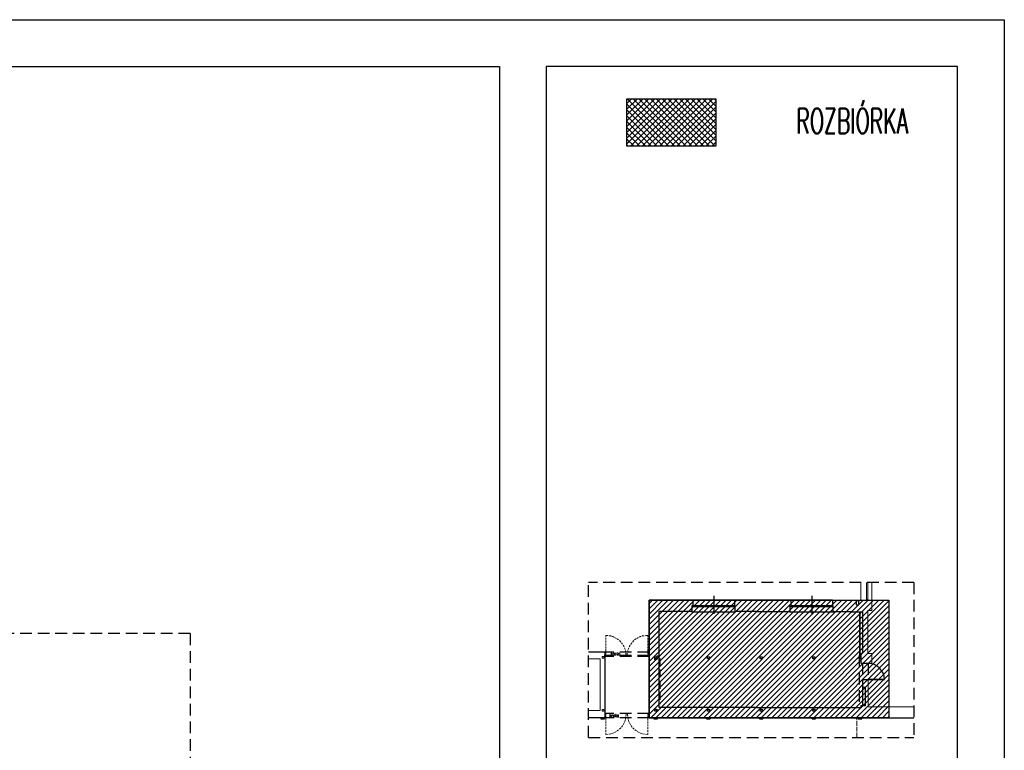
# Model space of a CAD drawing. Extents: x 678233 to 771511, y -128679 to -91169.
# Tile 48 of 62: x 763115 to 763955, y -94531 to -93908. Entities that reach past the tile are written whole.
import ezdxf
from ezdxf.enums import TextEntityAlignment as Align

# ---------------------------------------------------------------- set-up
doc = ezdxf.new("R2010")
doc.units = 0
doc.linetypes.add('DASHED', pattern=[0.75, 0.5, -0.25])
doc.linetypes.add('HIDDEN', pattern=[9.525, 6.35, -3.175])
doc.layers.get('Defpoints').update_dxf_attribs({"linetype": 'CONTINUOUS'})
for name, color, linetype in [('1_WYBURZENIA', 40, 'CONTINUOUS'), ('DRZWI', 2, 'CONTINUOUS'), ('hatch', 8, 'CONTINUOUS'), ('MEBLE', 4, 'CONTINUOUS'), ('OKNA', 4, 'CONTINUOUS'), ('PDF_686_ZS31_Felińskiego13_XRF_Parter$PR-ściany', 7, 'CONTINUOUS'), ('PDF_686_ZS31_Felińskiego13_XRF_Parter$SC-SLUPY', 7, 'CONTINUOUS'), ('PDF_686_ZS31_Felińskiego13_XRF_Parter$SCIANY', 7, 'CONTINUOUS'), ('PRZEKROJOWE', 7, 'CONTINUOUS'), ('PRZERYWANA', 9, 'DASHED'), ('tabelka', 2, 'CONTINUOUS'), ('WIDOKOWE', 2, 'CONTINUOUS'), ('wyburzenia', 3, 'CONTINUOUS')]:
    doc.layers.add(name, color=color, linetype=linetype)
for name, color, linetype, true_color in [('PDF_686_ZS31_Felińskiego13_XRF_Parter$IA_1_widok', 9, 'CONTINUOUS', 0x808080), ('PDF_686_ZS31_Felińskiego13_XRF_Parter$OKNA', 9, 'CONTINUOUS', 0x808080), ('PDF_686_ZS31_Felińskiego13_XRF_Parter$powzabudowy', 9, 'CONTINUOUS', 0x808080), ('PDF_686_ZS31_Felińskiego13_XRF_Parter$TEKST', 9, 'CONTINUOUS', 0x808080), ('PDF_686_ZS31_Felińskiego13_XRF_Parter$widok', 9, 'CONTINUOUS', 0x808080), ('PDF_686_ZS31_Felińskiego13_XRF_Parter$widoki', 9, 'CONTINUOUS', 0x808080)]:
    doc.layers.add(name, color=color, linetype=linetype, true_color=true_color)
doc.styles.add('ROMANTS', font='ROMANS.shx', dxfattribs={"width": 0.6})

msp = doc.modelspace()

# ---------------------------------------------------------------- hatches: boundary and pattern name
at = {"layer": 'hatch'}
h = msp.add_hatch(dxfattribs=at)
h.set_pattern_fill('ANSI31', color=256)
h.set_pattern_definition([(45, (4749.887, 13.7464), (-2.24506403, 2.24506403), [])])
h.paths.add_polyline_path([(763651.99, -94403.23), (763856.46, -94403.23), (763856.46, -94503.5), (763651.99, -94503.5)])
at = {"layer": 'wyburzenia'}
h = msp.add_hatch(dxfattribs=at)
h.set_pattern_fill('_USER', color=256, scale=3.5, angle=45, style=0, double=1, pattern_type=0)
h.set_pattern_definition([(45, (523520.4078, -71829.6135), (-2.474873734, 2.474873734), []), (135, (523520.4078, -71829.6135), (-2.474873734, -2.474873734), [])])
h.paths.add_polyline_path([(763633.01, -93975.42), (763708.93, -93975.42), (763708.93, -94015.88), (763633.01, -94015.88)])

# ---------------------------------------------------------------- linework, layer by layer
at = {"layer": '1_WYBURZENIA'}
msp.add_lwpolyline([(763651.99, -94403.23), (763856.46, -94403.23), (763856.46, -94503.5), (763651.99, -94503.5)], close=True, dxfattribs=at)
at = {"layer": 'Defpoints'}
for p, q in [((763689.34, -94403.23), (763689.34, -94407.73)), ((763724.89, -94403.23), (763724.89, -94407.73)), ((763772.89, -94403.23), (763772.89, -94407.73)), ((763808.44, -94403.23), (763808.44, -94407.73)), ((763830.94, -94407.13), (763830.94, -94403.23)), ((763830.94, -94403.23), (763832.53, -94403.23)), ((763725.46, -94412.83), (763725.46, -94407.73)), ((763809.01, -94412.83), (763809.01, -94407.73)), ((763834.06, -94457), (763841.82, -94457)), ((763836.31, -94477.55), (763836.31, -94493.38)), ((763762.26, -94494.8), (763799.99, -94494.8)), ((763831.06, -94494.8), (763832.41, -94494.8)), ((763836.31, -94493.38), (763832.41, -94493.38)), ((763832.41, -94493.38), (763832.41, -94494.8))]:
    msp.add_line(p, q, dxfattribs=at)
msp.add_lwpolyline([(761854.91, -93907.99), (763954.91, -93907.99), (763954.91, -95392.99), (761854.91, -95392.99)], close=True, dxfattribs=at)
at = {"layer": 'DRZWI'}
for p, q in [((763838.66, -94470.49), (763852.69, -94470.49)), ((763838.66, -94470.8), (763852.69, -94470.8))]:
    msp.add_line(p, q, dxfattribs=at)
msp.add_arc((763838.66, -94471.12), 14.03, 1.29788, 89.98961, dxfattribs=at)
at = {"layer": 'MEBLE', "color": 8, "linetype": 'HIDDEN'}
for p, q in [((763661.16, -94452.85), (763661.16, -94472.35)), ((763661.16, -94472.35), (763661.16, -94491.85))]:
    msp.add_line(p, q, dxfattribs=at)
at = {"layer": 'MEBLE'}
msp.add_lwpolyline([(763831.81, -94451.6), (763831.81, -94451.6), (763831.81, -94413.13), (763831.81, -94413.13)], close=True, dxfattribs=at)
at = {"layer": 'OKNA'}
for p, q in [((763707.12, -94399.47), (763707.12, -94414.73)), ((763790.67, -94399.47), (763790.67, -94414.73)), ((763688.78, -94407.73), (763725.46, -94407.73)), ((763688.78, -94408.63), (763725.46, -94408.63)), ((763772.33, -94407.73), (763809.01, -94407.73)), ((763772.33, -94408.63), (763809.01, -94408.63))]:
    msp.add_line(p, q, dxfattribs=at)
at = {"layer": 'PDF_686_ZS31_Felińskiego13_XRF_Parter$IA_1_widok', "lineweight": 0}
msp.add_lwpolyline([(763841.82, -94403.58), (763841.82, -94388)], dxfattribs=at)
at = {"layer": 'PDF_686_ZS31_Felińskiego13_XRF_Parter$OKNA', "lineweight": 0}
for points in [[(763837.49, -94403.19), (763837.49, -94388)], [(763837.49, -94403.58), (763837.49, -94388)], [(763838.57, -94403.58), (763838.57, -94388)], [(763838.57, -94403.58), (763838.57, -94388)], [(763837.49, -94402.76), (763838.57, -94402.76)]]:
    msp.add_lwpolyline(points, dxfattribs=at)
at = {"layer": 'PDF_686_ZS31_Felińskiego13_XRF_Parter$powzabudowy', "lineweight": 0}
for points in [[(763829.09, -94505.34), (763829.09, -94503.5)], [(763829.09, -94509.8), (763829.09, -94508.02)], [(763829.09, -94514.32), (763829.09, -94512.53)], [(763829.09, -94518.83), (763829.09, -94517.05)]]:
    msp.add_lwpolyline(points, dxfattribs=at)
at = {"layer": 'PDF_686_ZS31_Felińskiego13_XRF_Parter$PR-ściany', "lineweight": 13}
msp.add_lwpolyline([(763600.19, -94453.27), (763605.92, -94453.27)], dxfattribs=at)
at = {"layer": 'PDF_686_ZS31_Felińskiego13_XRF_Parter$SC-SLUPY', "lineweight": 13}
msp.add_line((763832.53, -94403.23), (763841.82, -94403.23), dxfattribs=at)
at = {"layer": 'PDF_686_ZS31_Felińskiego13_XRF_Parter$SCIANY', "lineweight": 13}
for p, q in [((763841.82, -94411.98), (763841.82, -94403.23)), ((763838.38, -94448.58), (763838.38, -94411.98)), ((763838.38, -94411.98), (763841.82, -94411.98)), ((763605.92, -94453.27), (763610.31, -94453.27)), ((763610.31, -94453.27), (763610.31, -94497.31)), ((763841.82, -94448.58), (763838.38, -94448.58)), ((763841.82, -94457), (763841.82, -94448.58)), ((763838.7, -94494.21), (763838.7, -94470.8)), ((763610.31, -94497.31), (763600.19, -94497.31)), ((763877.88, -94494.21), (763838.7, -94494.21))]:
    msp.add_line(p, q, dxfattribs=at)
for points in [[(763611.84, -94451.23), (763613.37, -94451.23), (763613.37, -94452.7), (763611.84, -94452.7)], [(763611.84, -94497.88), (763613.37, -94497.88), (763613.37, -94496.35), (763611.84, -94496.35)]]:
    msp.add_lwpolyline(points, close=True, dxfattribs=at)
at = {"layer": 'PDF_686_ZS31_Felińskiego13_XRF_Parter$TEKST', "lineweight": 0}
msp.add_line((763623.35, -94501.17), (763624.36, -94501.17), dxfattribs=at)
for points in [[(763619.5, -94447.44), (763619.5, -94450.18)], [(763624.66, -94447.44), (763624.66, -94449.67), (763624.72, -94450.05), (763624.91, -94450.18), (763625.17, -94450.18)], [(763620.52, -94448.33), (763619.5, -94449.67)], [(763619.88, -94449.64), (763620.65, -94450.66)], [(763621.22, -94448.33), (763621.22, -94450.18)], [(763621.22, -94449.16), (763621.35, -94448.71), (763621.54, -94448.46), (763621.73, -94448.33), (763622.05, -94448.33)], [(763623.7, -94448.71), (763623.51, -94448.46), (763623.32, -94448.33), (763623, -94448.33), (763622.81, -94448.46), (763622.56, -94448.71), (763622.49, -94449.16), (763622.49, -94449.41), (763622.56, -94449.79), (763622.81, -94450.05), (763623, -94450.18), (763623.32, -94450.18), (763623.51, -94450.05), (763623.7, -94449.79)], [(763623.7, -94448.33), (763623.7, -94450.18)], [(763624.34, -94448.33), (763625.04, -94448.33)], [(763626.88, -94448.71), (763626.69, -94448.46), (763626.5, -94448.33), (763626.18, -94448.33), (763625.99, -94448.46), (763625.74, -94448.71), (763625.67, -94449.16), (763625.67, -94449.41), (763625.74, -94449.79), (763625.99, -94450.05), (763626.18, -94450.18), (763626.5, -94450.18), (763626.69, -94450.05), (763626.88, -94449.79)], [(763626.88, -94448.33), (763626.88, -94450.18)], [(763618.54, -94500.25), (763618.54, -94502.98)], [(763619.56, -94501.14), (763618.54, -94502.47)], [(763618.93, -94501.97), (763619.69, -94502.98)], [(763620.26, -94501.14), (763620.26, -94502.98)], [(763620.26, -94501.97), (763620.39, -94501.52), (763620.58, -94501.27), (763620.77, -94501.14), (763621.09, -94501.14)], [(763622.74, -94501.52), (763622.55, -94501.27), (763622.36, -94501.14), (763622.04, -94501.14), (763621.85, -94501.27), (763621.6, -94501.52), (763621.53, -94501.97), (763621.53, -94502.22), (763621.6, -94502.6), (763621.85, -94502.86), (763622.04, -94502.98), (763622.36, -94502.98), (763622.55, -94502.86), (763622.74, -94502.6)], [(763622.74, -94501.14), (763622.74, -94502.98)], [(763623.7, -94500.25), (763623.7, -94502.47), (763623.76, -94502.86), (763623.95, -94502.98), (763624.21, -94502.98)], [(763625.93, -94501.52), (763625.73, -94501.27), (763625.54, -94501.14), (763625.23, -94501.14), (763625.03, -94501.27), (763624.78, -94501.52), (763624.72, -94501.97), (763624.72, -94502.22), (763624.78, -94502.6), (763625.03, -94502.86), (763625.23, -94502.98), (763625.54, -94502.98), (763625.73, -94502.86), (763625.93, -94502.6)], [(763625.93, -94501.14), (763625.93, -94502.98)]]:
    msp.add_lwpolyline(points, dxfattribs=at)
at = {"layer": 'PDF_686_ZS31_Felińskiego13_XRF_Parter$widok', "lineweight": 0}
for points in [[(763616.99, -94433.36), (763615.02, -94433.23), (763615.02, -94434.38)], [(763615.02, -94435.21), (763615.02, -94436.86)], [(763615.02, -94437.69), (763615.02, -94439.34)], [(763619.48, -94433.81), (763619.16, -94433.74), (763617.82, -94433.49)], [(763621.77, -94434.63), (763621.13, -94434.32), (763620.24, -94434.06)], [(763623.99, -94435.78), (763623.04, -94435.21), (763622.53, -94434.95)], [(763625.97, -94437.18), (763624.82, -94436.29), (763624.69, -94436.16)], [(763627.81, -94438.9), (763626.6, -94437.69)], [(763637.68, -94438.9), (763638.89, -94437.69)], [(763639.52, -94437.18), (763640.67, -94436.29), (763640.79, -94436.16)], [(763641.49, -94435.78), (763642.45, -94435.21), (763642.96, -94434.95)], [(763643.72, -94434.63), (763644.36, -94434.32), (763645.25, -94434.06)], [(763646.01, -94433.81), (763646.33, -94433.74), (763647.67, -94433.49)], [(763648.77, -94433.36), (763650.74, -94433.23), (763650.74, -94434.38)], [(763650.74, -94435.21), (763650.74, -94436.86)], [(763650.74, -94437.69), (763650.74, -94439.34)], [(763615.02, -94440.17), (763615.02, -94441.83)], [(763615.02, -94442.65), (763615.02, -94444.31)], [(763615.02, -94445.13), (763615.02, -94446.73)], [(763629.34, -94440.81), (763629.21, -94440.68), (763628.32, -94439.53)], [(763630.55, -94442.97), (763630.29, -94442.46), (763629.72, -94441.51)], [(763631.44, -94445.26), (763631.19, -94444.37), (763630.87, -94443.73)], [(763632.01, -94447.68), (763631.76, -94446.34), (763631.69, -94446.03)], [(763633.48, -94447.68), (763633.73, -94446.34), (763633.79, -94446.03)], [(763634.05, -94445.26), (763634.3, -94444.37), (763634.62, -94443.73)], [(763634.94, -94442.97), (763635.19, -94442.46), (763635.77, -94441.51)], [(763636.15, -94440.81), (763636.28, -94440.68), (763637.17, -94439.53)], [(763650.74, -94440.17), (763650.74, -94441.83)], [(763650.74, -94442.65), (763650.74, -94444.31)], [(763650.74, -94445.13), (763650.74, -94446.73)], [(763615.02, -94450.03), (763615.02, -94451.24), (763614.26, -94451.24)], [(763615.02, -94450.48), (763614.26, -94450.48)], [(763615.02, -94447.55), (763615.02, -94449.21)], [(763632.27, -94450.48), (763632.14, -94448.51)], [(763633.22, -94450.48), (763633.35, -94448.51)], [(763650.72, -94447.55), (763650.72, -94449.21)], [(763650.72, -94450.03), (763650.72, -94451.24), (763651.48, -94451.24)], [(763615.02, -94500.9), (763615.02, -94499.75), (763614.26, -94499.75)], [(763615.02, -94499.75), (763614.26, -94499.75)], [(763615.02, -94503.38), (763615.02, -94501.73)], [(763615.02, -94505.86), (763615.02, -94504.21)], [(763631.44, -94505.67), (763631.19, -94506.63), (763630.87, -94507.26)], [(763632.01, -94503.32), (763631.76, -94504.59), (763631.69, -94504.91)], [(763632.27, -94500.52), (763632.14, -94502.49)], [(763633.6, -94500.52), (763633.73, -94502.49)], [(763633.86, -94503.32), (763634.11, -94504.59), (763634.18, -94504.91)], [(763634.43, -94505.67), (763634.68, -94506.63), (763635, -94507.26)], [(763651.99, -94499.75), (763650.66, -94499.75)], [(763650.85, -94500.9), (763650.85, -94499.75), (763651.61, -94499.75)], [(763650.85, -94503.38), (763650.85, -94501.73)], [(763650.85, -94505.86), (763650.85, -94504.21)], [(763651.99, -94499.75), (763650.98, -94499.75)], [(763651.99, -94500.52), (763650.98, -94500.52)], [(763829.09, -94503.69), (763829.09, -94505.34)], [(763829.09, -94506.17), (763829.09, -94507.82)], [(763615.02, -94508.35), (763615.02, -94506.69)], [(763615.02, -94510.83), (763615.02, -94509.17)], [(763615.02, -94513.25), (763615.02, -94511.66)], [(763615.02, -94515.73), (763615.02, -94514.07)], [(763625.97, -94513.76), (763624.82, -94514.71), (763624.69, -94514.77)], [(763627.81, -94512.1), (763626.6, -94513.25)], [(763629.34, -94510.13), (763629.21, -94510.32), (763628.32, -94511.46)], [(763630.55, -94507.96), (763630.29, -94508.54), (763629.72, -94509.43)], [(763635.32, -94507.96), (763635.58, -94508.54), (763636.15, -94509.43)], [(763636.53, -94510.13), (763636.66, -94510.32), (763637.55, -94511.46)], [(763638.06, -94512.1), (763639.27, -94513.25)], [(763639.9, -94513.76), (763641.05, -94514.71), (763641.18, -94514.77)], [(763650.85, -94508.35), (763650.85, -94506.69)], [(763650.85, -94510.83), (763650.85, -94509.17)], [(763650.85, -94513.25), (763650.85, -94511.66)], [(763650.85, -94515.73), (763650.85, -94514.07)], [(763829.09, -94508.65), (763829.09, -94510.31)], [(763829.09, -94511.13), (763829.09, -94512.79)], [(763829.09, -94513.62), (763829.09, -94515.27)], [(763616.99, -94517.64), (763615.02, -94517.76), (763615.02, -94516.56)], [(763619.48, -94517.13), (763619.16, -94517.26), (763617.82, -94517.51)], [(763621.77, -94516.36), (763621.13, -94516.62), (763620.24, -94516.87)], [(763623.99, -94515.22), (763623.04, -94515.79), (763622.53, -94515.98)], [(763641.88, -94515.22), (763642.83, -94515.79), (763643.34, -94515.98)], [(763644.1, -94516.36), (763644.74, -94516.62), (763645.63, -94516.87)], [(763646.39, -94517.13), (763646.71, -94517.26), (763648.05, -94517.51)], [(763648.88, -94517.64), (763650.85, -94517.76), (763650.85, -94516.56)], [(763829.09, -94516.1), (763829.09, -94517.75)], [(763829.09, -94518.58), (763829.09, -94520.23)]]:
    msp.add_lwpolyline(points, dxfattribs=at)
at = {"layer": 'PDF_686_ZS31_Felińskiego13_XRF_Parter$widoki', "lineweight": 0}
for points in [[(763832.53, -94403.19), (763832.53, -94388)], [(763832.53, -94403.27), (763832.53, -94388)]]:
    msp.add_lwpolyline(points, dxfattribs=at)
at = {"layer": 'PRZEKROJOWE'}
for p, q in [((763689.34, -94403.23), (763651.99, -94403.23)), ((763651.99, -94403.23), (763651.99, -94503.5)), ((763772.89, -94403.23), (763724.89, -94403.23)), ((763808.44, -94403.23), (763828.54, -94403.23)), ((763828.54, -94403.23), (763828.54, -94407.13)), ((763660.36, -94412.83), (763660.36, -94451)), ((763688.78, -94412.83), (763660.36, -94412.83)), ((763688.78, -94412.83), (763688.78, -94407.73)), ((763743.53, -94412.83), (763725.46, -94412.83)), ((763743.53, -94412.83), (763772.33, -94412.83)), ((763772.33, -94412.83), (763772.33, -94407.73)), ((763809.01, -94412.83), (763824.31, -94412.83)), ((763824.31, -94412.83), (763824.31, -94413.13)), ((763824.31, -94413.13), (763834.06, -94413.13)), ((763828.54, -94407.13), (763830.94, -94407.13)), ((763834.06, -94413.13), (763834.06, -94448.23)), ((763614.13, -94447.48), (763600.19, -94447.48)), ((763614.13, -94447.48), (763614.13, -94503.5)), ((763658.56, -94453.85), (763656.31, -94453.85)), ((763660.36, -94451), (763658.56, -94451)), ((763658.56, -94451), (763658.56, -94453.85)), ((763660.36, -94451), (763660.36, -94494.8)), ((763832.56, -94448.23), (763832.56, -94453.25)), ((763832.56, -94453.25), (763832.56, -94457)), ((763832.56, -94457), (763834.06, -94457)), ((763834.06, -94470.8), (763838.7, -94470.8)), ((763834.06, -94470.8), (763834.06, -94477.55)), ((763834.06, -94477.55), (763836.31, -94477.55)), ((763743.53, -94494.8), (763660.36, -94494.8)), ((763743.53, -94494.8), (763832.41, -94494.8)), ((763794.01, -94495.55), (763793.93, -94495.55)), ((763614.13, -94503.5), (763600.19, -94503.5)), ((763651.99, -94503.5), (763838.41, -94503.5)), ((763651.99, -94503.5), (763877.88, -94503.5))]:
    msp.add_line(p, q, dxfattribs=at)
for points in [[(763656.83, -94451.6), (763658.48, -94451.6), (763658.48, -94453.25), (763656.83, -94453.25)], [(763701.76, -94451.6), (763703.41, -94451.6), (763703.41, -94453.25), (763701.76, -94453.25)], [(763746.68, -94451.6), (763748.33, -94451.6), (763748.33, -94453.25), (763746.68, -94453.25)], [(763746.68, -94451.6), (763748.33, -94451.6), (763748.33, -94453.25), (763746.68, -94453.25)], [(763791.68, -94451.6), (763793.33, -94451.6), (763793.33, -94453.25), (763791.68, -94453.25)], [(763831.06, -94451.6), (763832.56, -94451.6), (763832.56, -94453.25), (763831.06, -94453.25)], [(763656.83, -94496.23), (763658.48, -94496.23), (763658.48, -94497.88), (763656.83, -94497.88)], [(763701.76, -94496.23), (763703.41, -94496.23), (763703.41, -94497.88), (763701.76, -94497.88)], [(763746.68, -94496.23), (763748.33, -94496.23), (763748.33, -94497.88), (763746.68, -94497.88)], [(763791.68, -94496.23), (763793.33, -94496.23), (763793.33, -94497.88), (763791.68, -94497.88)]]:
    msp.add_lwpolyline(points, close=True, dxfattribs=at)
at = {"layer": 'PRZERYWANA', "ltscale": 20}
for p, q in [((763877.88, -94388), (763600.19, -94388)), ((763600.19, -94520.42), (763600.19, -94388)), ((763877.88, -94388), (763877.88, -94520.42)), ((763260.48, -94431.73), (762235.98, -94431.73)), ((763260.48, -94431.73), (763260.48, -95165.51)), ((763651.99, -94447.48), (763613.74, -94447.48)), ((763651.99, -94450.48), (763613.74, -94450.48)), ((763651.99, -94451.24), (763613.74, -94451.24)), ((763831.06, -94450.07), (763831.06, -94494.8)), ((763834.06, -94457), (763834.06, -94470.8)), ((763838.66, -94457), (763838.66, -94470.8)), ((763651.99, -94499.75), (763613.88, -94499.75)), ((763651.99, -94503.5), (763613.88, -94503.5)), ((763651.99, -94499.75), (763643.48, -94499.75)), ((763600.19, -94520.42), (763877.88, -94520.42))]:
    msp.add_line(p, q, dxfattribs=at)
for points in [[(763610.89, -94503.5), (763610.89, -94504.55), (763613.89, -94504.55), (763613.89, -94504.55), (763613.89, -94503.5)], [(763656.01, -94503.5), (763656.01, -94504.55), (763659.01, -94504.55), (763659.01, -94504.55), (763659.01, -94503.5)], [(763701.01, -94503.5), (763701.01, -94504.55), (763704.01, -94504.55), (763704.01, -94504.55), (763704.01, -94503.5)], [(763746.01, -94503.5), (763746.01, -94504.55), (763749.01, -94504.55), (763749.01, -94504.55), (763749.01, -94503.5)], [(763791.01, -94503.5), (763791.01, -94504.55), (763794.01, -94504.55), (763794.01, -94504.55), (763794.01, -94503.5)], [(763830.38, -94503.5), (763830.38, -94504.55), (763833.38, -94504.55), (763833.38, -94504.55), (763833.38, -94503.5)]]:
    msp.add_lwpolyline(points, dxfattribs=at)
at = {"layer": 'tabelka'}
for points in [[(761947.77, -93947.99), (763524.2, -93947.99), (763524.2, -95352.99), (761947.77, -95352.99)], [(763564.2, -95352.99), (763914.91, -95352.99), (763914.91, -93947.99), (763564.2, -93947.99)]]:
    msp.add_lwpolyline(points, close=True, dxfattribs=at)
at = {"layer": 'WIDOKOWE'}
for p, q in [((763689.34, -94402.78), (763724.89, -94402.78)), ((763689.34, -94403.23), (763689.34, -94402.78)), ((763724.89, -94403.23), (763724.89, -94402.78)), ((763772.89, -94402.78), (763808.44, -94402.78)), ((763772.89, -94403.23), (763772.89, -94402.78)), ((763808.44, -94403.23), (763808.44, -94402.78)), ((763688.32, -94412.83), (763688.32, -94413.28)), ((763688.32, -94413.28), (763725.91, -94413.28)), ((763725.91, -94412.83), (763725.91, -94413.28)), ((763771.87, -94412.83), (763771.87, -94413.28)), ((763771.87, -94413.28), (763809.46, -94413.28)), ((763809.46, -94412.83), (763809.46, -94413.28)), ((763834.06, -94477.55), (763834.06, -94493.38))]:
    msp.add_line(p, q, dxfattribs=at)
at = {"layer": 'wyburzenia'}
msp.add_lwpolyline([(763633.01, -93975.42), (763708.93, -93975.42), (763708.93, -94015.88), (763633.01, -94015.88)], close=True, dxfattribs=at)

# ---------------------------------------------------------------- texts
at = {"layer": 'WIDOKOWE', "style": 'ROMANTS', "width": 0.6}
msp.add_text('ROZBIÓRKA', height=21.337, dxfattribs=at).set_placement((763825.27, -94005.04), align=Align.CENTER)

doc.saveas('drawing.dxf')
